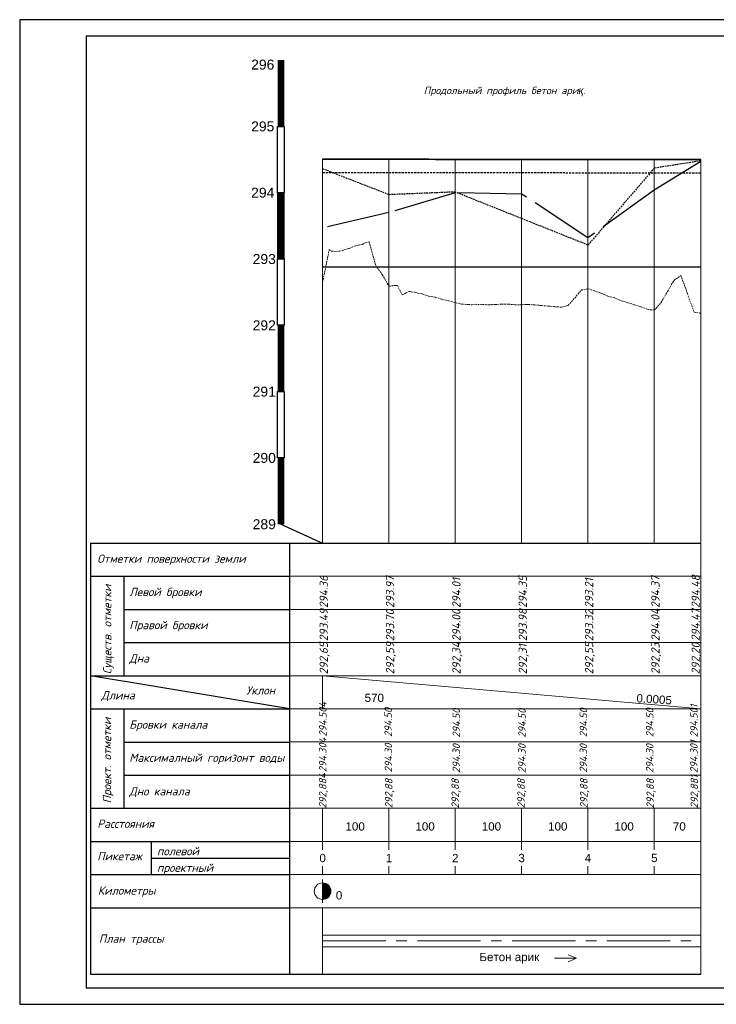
# Model space of a CAD drawing. Header units: millimetres. Extents: x -719 to 13548277, y -502 to 4357967.
# Tile 1 of 3: x 6777469 to 6777679, y 2049742 to 2050039. Entities that reach past the tile are written whole.
import ezdxf
from ezdxf.enums import TextEntityAlignment as Align

# ---------------------------------------------------------------- set-up
doc = ezdxf.new("R2010")
doc.units = ezdxf.units.MM
for name, pattern in [('ACAD_ISO10W100', [18, 12, -3, 0, -3]), ('CENTER2', [28.575, 19.05, -3.175, 3.175, -3.175]), ('DASHED2', [9.525, 6.35, -3.175]), ('DIVIDE2', [15.875, 6.35, -3.175, 0, -3.175, 0, -3.175]), ('HIDDENX2', [0.75, 0.5, -0.25])]:
    doc.linetypes.add(name, pattern=pattern)
doc.layers.add('dBotomlev', color=6, linetype='Continuous', lineweight=35)
doc.layers.add('pr_title', color=7, linetype='Continuous', lineweight=13)
for name, color, linetype in [('dBottomlev', 1, 'Continuous'), ('dDamblev', 2, 'Continuous'), ('dNormlWater', 4, 'DASHED2'), ('ex_Bencmark', 3, 'Continuous'), ('ex_Leftbank', 5, 'ACAD_ISO10W100'), ('ex_Rightbank', 1, 'DIVIDE2')]:
    doc.layers.add(name, color=color, linetype=linetype)
doc.styles.add('ISOCPEUR_01CC0', font='isocpeui.ttf', dxfattribs={"height": 0.2})
doc.styles.add('SIMP-W65', font='isocpeur.ttf', dxfattribs={"oblique": 12})
doc.styles.add('стиль1', font='arial.ttf')

# ---------------------------------------------------------------- blocks, each defined once
blk = doc.blocks.new('ertertertrt')
for p, q in [((1708.32, 140.03), (1768.25, 140.03)), ((1708.32, 130.03), (1768.25, 130.03)), ((1718.32, 130.03), (1718.32, 100.03)), ((1718.32, 120.03), (1768.25, 120.03)), ((1718.32, 110.03), (1768.25, 110.03)), ((1718.32, 110.03), (1768.25, 110.03)), ((1768.25, 90.03), (1708.32, 100.03)), ((1708.32, 100.03), (1768.25, 100.03)), ((1708.32, 90.03), (1768.25, 90.03)), ((1718.32, 90.03), (1718.32, 60.03)), ((1718.32, 80.03), (1768.25, 80.03)), ((1718.32, 70.03), (1768.25, 70.03)), ((1718.32, 70.03), (1768.25, 70.03)), ((1718.32, 70.03), (1768.25, 70.03)), ((1708.32, 60.03), (1768.25, 60.03)), ((1708.32, 50.03), (1768.25, 50.03)), ((1726.55, 50.03), (1726.55, 40.03)), ((1726.55, 45.03), (1768.25, 45.03)), ((1708.32, 40.03), (1768.25, 40.03)), ((1708.32, 30.03), (1768.25, 30.03))]:
    blk.add_line(p, q)
for points in [[(1708.32, 140.03), (1708.32, 10)], [(1768.25, 140.03), (1768.25, 10)], [(1708.32, 10), (1768.25, 10)]]:
    blk.add_lwpolyline(points)
at = {"style": 'ISOCPEUR_01CC0'}
for s, p in [('Существ. отметки', (1714.58, 100.5)), ('Проект. отметки', (1714.52, 61.5))]:
    blk.add_text(s, height=2.5, rotation=90, dxfattribs=at).set_placement(p)
at = {"layer": 'pr_title', "style": 'ISOCPEUR_01CC0'}
for s, p in [('Отметки поверхности земли', (1710.32, 134.09)), ('Левой бровки', (1719.96, 124.05)), ('Правой бровки', (1719.96, 114.05)), ('Дна', (1719.96, 104.01)), ('Длина', (1711.53, 92.87)), ('Уклон', (1755.24, 94.35)), ('Бровки канала', (1719.96, 84.04)), ('Максималный горизонт воды', (1719.96, 74.04)), ('Дно канала', (1719.96, 63.9)), ('Расстояния', (1710.32, 54.12)), ('полевой', (1728.32, 45.85)), ('Пикетаж', (1710.32, 44.35)), ('проектный', (1728.32, 40.85)), ('Километры', (1710.48, 33.98)), ('План трассы', (1710.81, 19.47))]:
    blk.add_text(s, height=2.5, dxfattribs=at).set_placement(p)

msp = doc.modelspace()

# ---------------------------------------------------------------- linework, layer by layer
at = {"color": 0, "lineweight": -2}
msp.add_line((6777550.513, 2049881.074), (6777674.513, 2049881.074), dxfattribs=at)
at = {"lineweight": 25}
msp.add_lwpolyline([(6777469.199, 2050038.95), (6777469.199, 2049741.95), (6777889.199, 2049741.95), (6777889.199, 2050038.95), (6777469.199, 2050038.95)], dxfattribs=at)
for points in [[(6777489.199, 2050033.95), (6777489.199, 2049746.95), (6777884.199, 2049746.95), (6777884.199, 2050033.95)], [(6777546.965, 2050006.765), (6777548.965, 2050006.765), (6777548.965, 2049986.765), (6777546.965, 2049986.765)]]:
    msp.add_lwpolyline(points, close=True, dxfattribs=at)
at = {"linetype": 'Continuous'}
for points in [[(6777546.965, 2049966.765), (6777548.965, 2049966.765), (6777548.965, 2049946.765), (6777546.965, 2049946.765)], [(6777546.965, 2049926.765), (6777548.965, 2049926.765), (6777548.965, 2049906.765), (6777546.965, 2049906.765)]]:
    msp.add_lwpolyline(points, close=True, dxfattribs=at)
at = {"color": 6, "linetype": 'Continuous'}
msp.add_lwpolyline([(6777560.513, 2049964.445), (6777560.513, 2049964.445), (6777562.513, 2049964.444), (6777563.089, 2049964.444), (6777564.513, 2049964.443), (6777565.643, 2049964.443), (6777566.513, 2049964.442), (6777568.513, 2049964.441), (6777570.513, 2049964.44), (6777572.513, 2049964.439), (6777573.395, 2049964.439), (6777574.513, 2049964.438), (6777576.513, 2049964.437), (6777578.513, 2049964.436), (6777580.513, 2049964.435), (6777582.232, 2049964.434), (6777582.513, 2049964.434), (6777583.072, 2049964.434), (6777584.513, 2049964.433), (6777585.713, 2049964.432), (6777586.513, 2049964.432), (6777588.513, 2049964.431), (6777590.513, 2049964.43), (6777592.513, 2049964.429), (6777594.513, 2049964.427), (6777596.513, 2049964.426), (6777598.453, 2049964.425), (6777598.513, 2049964.425), (6777600.513, 2049964.424), (6777602.513, 2049964.423), (6777604.513, 2049964.422), (6777605.524, 2049964.422), (6777606.513, 2049964.421), (6777608.513, 2049964.42), (6777608.75, 2049964.42), (6777610.513, 2049964.419), (6777612.513, 2049964.418), (6777614.513, 2049964.417), (6777616.513, 2049964.416), (6777618.513, 2049964.415), (6777620.513, 2049964.414), (6777620.756, 2049964.414), (6777621.901, 2049964.413), (6777622.513, 2049964.413), (6777624.513, 2049964.412), (6777626.513, 2049964.411), (6777628.513, 2049964.41), (6777630.513, 2049964.409), (6777632.513, 2049964.407), (6777634.513, 2049964.406), (6777636.513, 2049964.405), (6777638.513, 2049964.404), (6777640.513, 2049964.403), (6777642.513, 2049964.402), (6777644.513, 2049964.401), (6777645.605, 2049964.401), (6777646.259, 2049964.4), (6777646.513, 2049964.4), (6777648.243, 2049964.399), (6777648.513, 2049964.399), (6777650.513, 2049964.398), (6777652.513, 2049964.397), (6777654.513, 2049964.396), (6777656.513, 2049964.395), (6777658.513, 2049964.394), (6777660.513, 2049964.393), (6777662.513, 2049964.392), (6777664.513, 2049964.391), (6777666.18, 2049964.39), (6777666.513, 2049964.39), (6777668.513, 2049964.389), (6777670.448, 2049964.388), (6777670.513, 2049964.387), (6777672.513, 2049964.386), (6777674.512, 2049964.385), (6777674.512, 2049964.385)], dxfattribs=at)
at = {"linetype": 'Continuous'}
for points in [[(6777547.965, 2049886.765), (6777560.513, 2049881.074)], [(6777560.513, 2049881.074), (6777570.513, 2049881.074), (6777582.143, 2049881.074)], [(6777550.513, 2049751.042), (6777674.513, 2049751.042)]]:
    msp.add_lwpolyline(points, dxfattribs=at)
at = {"layer": 'dBotomlev', "color": 27, "ltscale": 0.05, "true_color": 0x834a26}
msp.add_lwpolyline([(6777560.513, 2049996.845), (6777560.513, 2049996.845), (6777562.513, 2049996.844), (6777563.089, 2049996.844), (6777564.513, 2049996.843), (6777565.643, 2049996.843), (6777566.513, 2049996.842), (6777568.513, 2049996.841), (6777570.513, 2049996.84), (6777572.513, 2049996.839), (6777573.395, 2049996.839), (6777574.513, 2049996.838), (6777576.513, 2049996.837), (6777578.513, 2049996.836), (6777580.513, 2049996.835), (6777582.232, 2049996.834), (6777582.513, 2049996.834), (6777583.072, 2049996.834), (6777584.513, 2049996.833), (6777585.713, 2049996.832), (6777586.513, 2049996.832), (6777588.513, 2049996.831), (6777590.513, 2049996.83), (6777592.513, 2049996.829), (6777594.513, 2049996.827), (6777596.513, 2049996.826), (6777598.453, 2049996.825), (6777598.513, 2049996.825), (6777600.513, 2049996.824), (6777602.513, 2049996.823), (6777604.513, 2049996.822), (6777605.524, 2049996.822), (6777606.513, 2049996.821), (6777608.513, 2049996.82), (6777608.75, 2049996.82), (6777610.513, 2049996.819), (6777612.513, 2049996.818), (6777614.513, 2049996.817), (6777616.513, 2049996.816), (6777618.513, 2049996.815), (6777620.513, 2049996.814), (6777620.756, 2049996.814), (6777621.901, 2049996.813), (6777622.513, 2049996.813), (6777624.513, 2049996.812), (6777626.513, 2049996.811), (6777628.513, 2049996.81), (6777630.513, 2049996.809), (6777632.513, 2049996.807), (6777634.513, 2049996.806), (6777636.513, 2049996.805), (6777638.513, 2049996.804), (6777640.513, 2049996.803), (6777642.513, 2049996.802), (6777644.513, 2049996.801), (6777645.605, 2049996.801), (6777646.259, 2049996.8), (6777646.513, 2049996.8), (6777648.243, 2049996.799), (6777648.513, 2049996.799), (6777650.513, 2049996.798), (6777652.513, 2049996.797), (6777654.513, 2049996.796), (6777656.513, 2049996.795), (6777658.513, 2049996.794), (6777660.513, 2049996.793), (6777662.513, 2049996.792), (6777664.513, 2049996.791), (6777666.18, 2049996.79), (6777666.513, 2049996.79), (6777668.513, 2049996.789), (6777670.448, 2049996.788), (6777670.513, 2049996.787), (6777672.513, 2049996.786), (6777674.512, 2049996.785), (6777674.512, 2049996.785)], dxfattribs=at)
at = {"layer": 'dBottomlev', "color": 0, "linetype": 'HIDDENX2', "lineweight": 15}
msp.add_lwpolyline([(6777560.513, 2049959.765), (6777560.513, 2049959.765), (6777562.513, 2049969.656), (6777563.089, 2049969.153), (6777564.513, 2049969.02), (6777565.643, 2049969.165), (6777566.513, 2049969.365), (6777568.513, 2049969.965), (6777570.513, 2049970.762), (6777572.513, 2049971.165), (6777573.395, 2049971.613), (6777574.513, 2049971.965), (6777576.513, 2049964.765), (6777578.513, 2049962.042), (6777580.513, 2049958.535), (6777582.232, 2049958.765), (6777582.513, 2049958.765), (6777583.072, 2049958.765), (6777584.513, 2049955.965), (6777585.713, 2049956.562), (6777586.513, 2049957.006), (6777588.513, 2049956.65), (6777590.513, 2049956.213), (6777592.513, 2049955.565), (6777594.513, 2049955.243), (6777596.513, 2049954.565), (6777598.453, 2049954.155), (6777598.513, 2049954.138), (6777600.513, 2049953.595), (6777602.513, 2049953.159), (6777604.513, 2049953.023), (6777605.524, 2049952.965), (6777606.513, 2049953.126), (6777608.513, 2049952.965), (6777608.75, 2049953.059), (6777610.513, 2049952.958), (6777612.513, 2049953.05), (6777614.513, 2049953.138), (6777616.513, 2049953.135), (6777618.513, 2049952.965), (6777620.513, 2049952.965), (6777620.756, 2049952.965), (6777621.901, 2049953.053), (6777622.513, 2049953.038), (6777624.513, 2049952.921), (6777626.513, 2049952.732), (6777628.513, 2049952.553), (6777630.513, 2049952.385), (6777632.513, 2049952.227), (6777634.513, 2049952.765), (6777636.513, 2049954.965), (6777638.513, 2049957.422), (6777640.513, 2049957.765), (6777642.513, 2049957.165), (6777644.513, 2049956.416), (6777645.605, 2049955.946), (6777646.259, 2049955.665), (6777646.513, 2049955.592), (6777648.243, 2049955.134), (6777648.513, 2049955.021), (6777650.513, 2049954.193), (6777652.513, 2049953.569), (6777654.513, 2049952.945), (6777656.513, 2049952.343), (6777658.513, 2049951.557), (6777660.513, 2049951.323), (6777662.513, 2049953.565), (6777664.513, 2049956.965), (6777666.18, 2049959.909), (6777666.513, 2049960.355), (6777668.513, 2049961.755), (6777670.448, 2049956.577), (6777670.513, 2049956.294), (6777672.513, 2049950.705), (6777674.512, 2049950.384), (6777674.512, 2049950.384)], dxfattribs=at)
at = {"layer": 'dNormlWater', "ltscale": 0.1, "flags": 128}
msp.add_lwpolyline([(6777560.513, 2049992.845), (6777560.513, 2049992.845), (6777562.513, 2049992.844), (6777563.089, 2049992.844), (6777564.513, 2049992.843), (6777565.643, 2049992.843), (6777566.513, 2049992.842), (6777568.513, 2049992.841), (6777570.513, 2049992.84), (6777572.513, 2049992.839), (6777573.395, 2049992.839), (6777574.513, 2049992.838), (6777576.513, 2049992.837), (6777578.513, 2049992.836), (6777580.513, 2049992.835), (6777582.232, 2049992.834), (6777582.513, 2049992.834), (6777583.072, 2049992.834), (6777584.513, 2049992.833), (6777585.713, 2049992.832), (6777586.513, 2049992.832), (6777588.513, 2049992.831), (6777590.513, 2049992.83), (6777592.513, 2049992.829), (6777594.513, 2049992.827), (6777596.513, 2049992.826), (6777598.453, 2049992.825), (6777598.513, 2049992.825), (6777600.513, 2049992.824), (6777602.513, 2049992.823), (6777604.513, 2049992.822), (6777605.524, 2049992.822), (6777606.513, 2049992.821), (6777608.513, 2049992.82), (6777608.75, 2049992.82), (6777610.513, 2049992.819), (6777612.513, 2049992.818), (6777614.513, 2049992.817), (6777616.513, 2049992.816), (6777618.513, 2049992.815), (6777620.513, 2049992.814), (6777620.756, 2049992.814), (6777621.901, 2049992.813), (6777622.513, 2049992.813), (6777624.513, 2049992.812), (6777626.513, 2049992.811), (6777628.513, 2049992.81), (6777630.513, 2049992.809), (6777632.513, 2049992.807), (6777634.513, 2049992.806), (6777636.513, 2049992.805), (6777638.513, 2049992.804), (6777640.513, 2049992.803), (6777642.513, 2049992.802), (6777644.513, 2049992.801), (6777645.605, 2049992.801), (6777646.259, 2049992.8), (6777646.513, 2049992.8), (6777648.243, 2049992.799), (6777648.513, 2049992.799), (6777650.513, 2049992.798), (6777652.513, 2049992.797), (6777654.513, 2049992.796), (6777656.513, 2049992.795), (6777658.513, 2049992.794), (6777660.513, 2049992.793), (6777662.513, 2049992.792), (6777664.513, 2049992.791), (6777666.18, 2049992.79), (6777666.513, 2049992.79), (6777668.513, 2049992.789), (6777670.448, 2049992.788), (6777670.513, 2049992.787), (6777672.513, 2049992.786), (6777674.512, 2049992.785), (6777674.512, 2049992.785)], dxfattribs=at)
at = {"layer": 'ex_Leftbank', "linetype": 'HIDDENX2'}
msp.add_lwpolyline([(6777674.513, 2049996.365), (6777660.513, 2049994.165), (6777640.513, 2049970.965), (6777600.513, 2049986.965), (6777580.513, 2049986.165), (6777560.513, 2049993.965)], dxfattribs=at)
at = {"layer": 'ex_Rightbank', "color": 1, "linetype": 'CENTER2'}
msp.add_lwpolyline([(6777674.513, 2049996.165), (6777660.513, 2049987.565), (6777640.513, 2049973.165), (6777620.513, 2049986.365), (6777600.513, 2049986.765), (6777580.513, 2049980.765), (6777560.513, 2049976.165)], dxfattribs=at)
at = {"layer": 'pr_title'}
for p, q in [((6777560.513, 2049996.845), (6777560.513, 2049881.074)), ((6777580.513, 2049996.835), (6777580.513, 2049881.074)), ((6777600.513, 2049996.824), (6777600.513, 2049881.074)), ((6777620.513, 2049996.814), (6777620.513, 2049881.074)), ((6777640.513, 2049996.803), (6777640.513, 2049881.074)), ((6777660.513, 2049996.793), (6777660.513, 2049881.074)), ((6777674.513, 2049996.785), (6777674.513, 2049751.042)), ((6777550.513, 2049871.074), (6777674.513, 2049871.074)), ((6777550.513, 2049861.074), (6777674.513, 2049861.074)), ((6777550.513, 2049851.074), (6777674.513, 2049851.074)), ((6777550.513, 2049841.074), (6777674.513, 2049841.074)), ((6777560.513, 2049841.074), (6777560.513, 2049831.074)), ((6777550.513, 2049831.074), (6777674.513, 2049831.074)), ((6777550.513, 2049821.074), (6777674.513, 2049821.074)), ((6777550.513, 2049811.074), (6777674.513, 2049811.074)), ((6777550.513, 2049801.074), (6777674.513, 2049801.074)), ((6777560.513, 2049801.074), (6777560.513, 2049791.074)), ((6777580.513, 2049801.074), (6777580.513, 2049791.074)), ((6777600.513, 2049801.074), (6777600.513, 2049791.074)), ((6777620.513, 2049801.074), (6777620.513, 2049791.074)), ((6777640.513, 2049801.074), (6777640.513, 2049791.074)), ((6777660.513, 2049801.074), (6777660.513, 2049791.074)), ((6777550.513, 2049791.074), (6777674.513, 2049791.074)), ((6777560.513, 2049791.074), (6777560.513, 2049788.574)), ((6777580.513, 2049791.074), (6777580.513, 2049788.574)), ((6777600.513, 2049791.074), (6777600.513, 2049788.574)), ((6777620.513, 2049791.074), (6777620.513, 2049788.574)), ((6777640.513, 2049791.074), (6777640.513, 2049788.574)), ((6777660.513, 2049791.074), (6777660.513, 2049788.574)), ((6777560.513, 2049783.574), (6777560.513, 2049781.074)), ((6777580.513, 2049783.574), (6777580.513, 2049781.074)), ((6777600.513, 2049783.574), (6777600.513, 2049781.074)), ((6777620.513, 2049783.574), (6777620.513, 2049781.074)), ((6777640.513, 2049783.574), (6777640.513, 2049781.074)), ((6777660.513, 2049783.574), (6777660.513, 2049781.074)), ((6777550.513, 2049781.074), (6777674.513, 2049781.074)), ((6777560.513, 2049779.574), (6777560.513, 2049772.574)), ((6777550.513, 2049771.074), (6777674.513, 2049771.074)), ((6777560.513, 2049762.83), (6777674.513, 2049762.83)), ((6777560.513, 2049759.319), (6777674.513, 2049759.319)), ((6777630.417, 2049755.821), (6777637.088, 2049755.821)), ((6777637.088, 2049755.821), (6777634.584, 2049756.886)), ((6777637.088, 2049755.821), (6777634.584, 2049754.757))]:
    msp.add_line(p, q, dxfattribs=at)
at = {"layer": 'pr_title', "linetype": 'CENTER2'}
msp.add_line((6777560.513, 2049761.074), (6777674.513, 2049761.074), dxfattribs=at)
at = {"layer": 'pr_title', "const_width": 2}
for points in [[(6777547.965, 2050006.765), (6777547.965, 2050026.765)], [(6777547.965, 2049966.765), (6777547.965, 2049986.765)], [(6777547.965, 2049926.765), (6777547.965, 2049946.765)], [(6777547.965, 2049886.765), (6777547.965, 2049906.765)]]:
    msp.add_lwpolyline(points, dxfattribs=at)
at = {"layer": 'pr_title'}
msp.add_lwpolyline([(6777548.965, 2050006.765), (6777548.965, 2049966.765), (6777546.965, 2049966.765), (6777546.965, 2050006.765)], close=True, dxfattribs=at)
for points in [[(6777560.513, 2049841.074), (6777674.513, 2049831.074)], [(6777560.513, 2049771.074), (6777560.513, 2049762.83)], [(6777560.513, 2049771.074), (6777560.513, 2049759.319)], [(6777560.513, 2049759.319), (6777560.513, 2049751.074)], [(6777560.513, 2049759.319), (6777560.513, 2049751.074)]]:
    msp.add_lwpolyline(points, dxfattribs=at)
at = {"layer": 'pr_title', "const_width": 2.5}
msp.add_lwpolyline([(6777560.513, 2049774.824), (6777560.513, 2049774.824, 1), (6777560.513, 2049777.324, 1)], format="xyb", dxfattribs=at)
at = {"layer": 'pr_title'}
msp.add_circle((6777560.513, 2049776.074), 2.5, dxfattribs=at)

# ---------------------------------------------------------------- block references
at = {"color": 1, "linetype": 'Continuous'}
msp.add_blockref('ertertertrt', (6775782.266, 2049741.042), dxfattribs=at)

# ---------------------------------------------------------------- texts
at = {"layer": 'dBotomlev', "color": 6, "style": 'ISOCPEUR_01CC0'}
for s, p in [('292,884', (6777560.526, 2049801.074)), ('292,881', (6777672.575, 2049801.074)), ('292,88', (6777580.456, 2049801.074)), ('292,88', (6777600.478, 2049801.074)), ('292,88', (6777620.34, 2049801.074)), ('292,88', (6777639.263, 2049801.074)), ('292,88', (6777659.263, 2049801.074))]:
    msp.add_text(s, height=2.25, rotation=90, dxfattribs=at).set_placement(p, align=Align.MIDDLE_LEFT)
at = {"layer": 'dDamblev', "color": 49, "true_color": 0x6e4121, "style": 'ISOCPEUR_01CC0'}
for s, p in [('294.504', (6777560.581, 2049822.706)), ('294.50', (6777580.27, 2049822.614)), ('294.50', (6777639.142, 2049822.495)), ('294.50', (6777659.142, 2049822.495)), ('294.501', (6777672.454, 2049822.495)), ('294.50', (6777600.823, 2049822.387)), ('294.50', (6777620.618, 2049822.387))]:
    msp.add_text(s, height=2.25, rotation=90, dxfattribs=at).set_placement(p, align=Align.MIDDLE_LEFT)
at = {"layer": 'dNormlWater', "style": 'ISOCPEUR_01CC0'}
for s, p in [('294.304', (6777560.56, 2049811.971)), ('294.30', (6777580.357, 2049811.914)), ('294.30', (6777600.802, 2049811.761)), ('294.30', (6777620.597, 2049811.761)), ('294.30', (6777639.122, 2049811.761)), ('294.30', (6777659.122, 2049811.761)), ('294.301', (6777672.434, 2049811.761))]:
    msp.add_text(s, height=2.25, rotation=90, dxfattribs=at).set_placement(p, align=Align.MIDDLE_LEFT)
at = {"layer": 'ex_Bencmark', "color": 5, "style": 'SIMP-W65', "oblique": 12}
for s, p in [('294.36', (6777560.847, 2049861.501)), ('293.97', (6777580.847, 2049861.501)), ('294.01', (6777600.847, 2049861.501)), ('294.35', (6777620.847, 2049861.501)), ('293.21', (6777640.847, 2049861.501)), ('294.37', (6777660.847, 2049861.501)), ('294.48', (6777672.975, 2049861.501))]:
    msp.add_text(s, height=2.5, rotation=90, dxfattribs=at).set_placement(p, align=Align.MIDDLE_LEFT)
at = {"layer": 'ex_Bencmark', "color": 1, "style": 'SIMP-W65', "oblique": 12}
for s, p in [('293.49', (6777560.847, 2049851.501)), ('293.70', (6777580.847, 2049851.501)), ('294.00', (6777600.847, 2049851.501)), ('293.98', (6777620.847, 2049851.501)), ('293.32', (6777640.847, 2049851.501)), ('294.04', (6777660.847, 2049851.501)), ('294.47', (6777672.975, 2049851.501))]:
    msp.add_text(s, height=2.5, rotation=90, dxfattribs=at).set_placement(p, align=Align.MIDDLE_LEFT)
at = {"layer": 'ex_Bencmark', "color": 0, "style": 'SIMP-W65', "oblique": 12}
for s, p in [('292,65', (6777560.847, 2049841.501)), ('292,59', (6777580.847, 2049841.501)), ('292,34', (6777600.847, 2049841.501)), ('292,31', (6777620.847, 2049841.501)), ('292,55', (6777640.847, 2049841.501)), ('292,23', (6777660.847, 2049841.501)), ('292,20', (6777672.975, 2049841.501))]:
    msp.add_text(s, height=2.5, rotation=90, dxfattribs=at).set_placement(p, align=Align.MIDDLE_LEFT)
at = {"layer": 'pr_title', "style": 'стиль1'}
for s, p in [('296', (6777545.965, 2050025.407)), ('295', (6777545.965, 2050006.765)), ('294', (6777545.965, 2049986.765)), ('293', (6777546.425, 2049966.765)), ('292', (6777546.425, 2049946.765)), ('291', (6777546.425, 2049926.765)), ('290', (6777546.425, 2049906.765)), ('289', (6777546.425, 2049886.765))]:
    msp.add_text(s, height=3, dxfattribs=at).set_placement(p, align=Align.MIDDLE_RIGHT)
for s, p in [('570', (6777576.1, 2049834.411)), ('100', (6777570.316, 2049795.606)), ('100', (6777591.407, 2049795.606)), ('100', (6777611.407, 2049795.606)), ('100', (6777631.407, 2049795.606)), ('100', (6777651.407, 2049795.606)), ('70', (6777668.052, 2049795.606)), ('0', (6777560.513, 2049786.074)), ('1', (6777580.513, 2049786.074)), ('2', (6777600.513, 2049786.074)), ('3', (6777620.513, 2049786.074)), ('4', (6777640.513, 2049786.074)), ('5', (6777660.513, 2049786.074))]:
    msp.add_text(s, height=2.5, dxfattribs=at).set_placement(p, align=Align.MIDDLE)
msp.add_text('0.0005', height=2.5, rotation=356.55041, dxfattribs=at).set_placement((6777660.473, 2049833.978), align=Align.MIDDLE)
for s, p in [('0', (6777564.513, 2049773.574)), ('Бетон арик', (6777607.771, 2049754.969))]:
    msp.add_text(s, height=2.5, dxfattribs=at).set_placement(p)
at = {"layer": 'pr_title', "insert": (6777615.383, 2050017.295), "char_height": 2.25, "width": 1.77635683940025e-14, "attachment_point": 5, "style": 'ISOCPEUR_01CC0'}
msp.add_mtext('Продольный профиль бетон ари{\\fArial|b0|i1|c204|p34;қ}.', dxfattribs=at)

doc.saveas('drawing.dxf')
